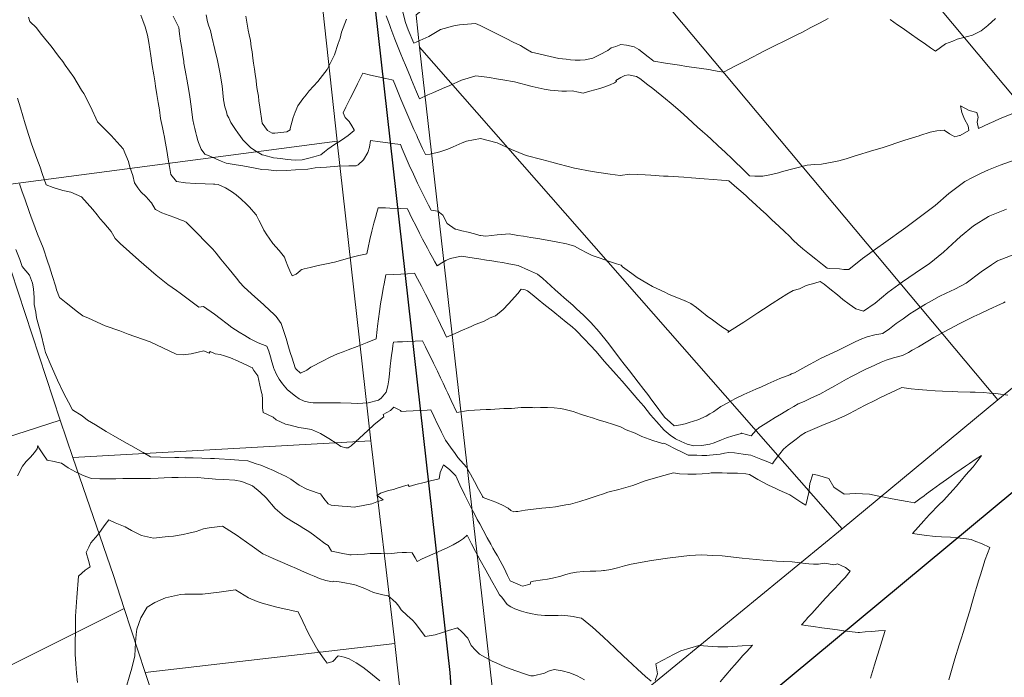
# Model space of a CAD drawing. Header units: inches. Extents: x 11351264 to 11356330, y 6702313 to 6706468.
# Tile 72 of 160: x 11353656 to 11354118, y 6704746 to 6705054. Entities that reach past the tile are written whole.
import ezdxf

# ---------------------------------------------------------------- set-up
doc = ezdxf.new("R2010")
doc.units = ezdxf.units.IN
doc.header["$MEASUREMENT"] = 0
doc.layers.add('Shumate_Contours_clip1', color=7, linetype='Continuous', lineweight=0)
doc.layers.add('Shumate_Parcels_clip1', color=7, linetype='Continuous', lineweight=0)
doc.layers.add('Shumate_Streets_clip1', color=7, linetype='Continuous')

msp = doc.modelspace()

# ---------------------------------------------------------------- linework, layer by layer
at = {"layer": 'Shumate_Contours_clip1'}
for points, elevation in [([(11354035.34, 6705054.91), (11354031.32, 6705052.78), (11354027.29, 6705050.67), (11354023.25, 6705048.56), (11354020.98, 6705047.36), (11354017.56, 6705045.63), (11354014.05, 6705044.04), (11354011.45, 6705042.78), (11354008.3, 6705041.2), (11354005.21, 6705039.54), (11354003.14, 6705038.44), (11353999.56, 6705036.62), (11353996.86, 6705035.25), (11353994.41, 6705033.98), (11353991.94, 6705032.66), (11353989.24, 6705031.25), (11353986.33, 6705029.74), (11353984.29, 6705030.02), (11353981.58, 6705030.48), (11353979.32, 6705031.02), (11353972.44, 6705031.97), (11353968.96, 6705032.48), (11353965.66, 6705032.96), (11353958.98, 6705033.99), (11353953.6, 6705034.87), (11353953.14, 6705035.22), (11353953.09, 6705035.26), (11353952.93, 6705035.4), (11353950.96, 6705036.94), (11353948.72, 6705038.71), (11353946.5, 6705040.36), (11353944.3, 6705041.71), (11353940.81, 6705042.39), (11353938.1, 6705042.69), (11353935.7, 6705041.85), (11353933.52, 6705041.12), (11353932, 6705039.9), (11353928.09, 6705037.91), (11353924.99, 6705036.39), (11353921.4, 6705035.46), (11353918.94, 6705035.43), (11353916.66, 6705035.39), (11353914.52, 6705035.6), (11353912.5, 6705035.81), (11353909.05, 6705036.09), (11353904.87, 6705037.03), (11353900.32, 6705038.12), (11353898.2, 6705038.65), (11353896.24, 6705039.09), (11353893.5, 6705040.7), (11353890.94, 6705042.26), (11353887.63, 6705043.89), (11353884.34, 6705045.48), (11353879, 6705048.25), (11353877.13, 6705049.11), (11353874.35, 6705050.57), (11353872.12, 6705051.69), (11353869.89, 6705052.51), (11353862.45, 6705051.98), (11353859.76, 6705051.42), (11353853.55, 6705049.7), (11353847.99, 6705046.47), (11353840.9, 6705043.35), (11353838.29, 6705049.62), (11353837.1, 6705053.03), (11353835.46, 6705059.09)], 1438), ([(11354118.43, 6704922), (11354117.55, 6704921.47), (11354116.28, 6704920.9), (11354110.76, 6704918.38), (11354106.57, 6704916.34), (11354103.77, 6704915.04), (11354096.88, 6704911.6), (11354090.07, 6704908.1), (11354088.03, 6704906.93), (11354084.98, 6704905.22), (11354082.16, 6704903.56), (11354077.69, 6704900.89), (11354074.81, 6704899.22), (11354073.01, 6704898.22), (11354070.19, 6704896.82), (11354066.03, 6704895.66), (11354062.57, 6704894.62), (11354060.21, 6704893.7), (11354057.2, 6704892.33), (11354052.75, 6704890.21), (11354046.35, 6704886.93), (11354043.98, 6704885.63), (11354038.5, 6704882.56), (11354035.32, 6704880.8), (11354031.51, 6704878.65), (11354027.49, 6704876.86), (11354024.05, 6704875.26), (11354021.36, 6704874.14), (11354019.33, 6704872.91), (11354016.77, 6704871.44), (11354013.48, 6704869.42), (11354010.56, 6704867.66), (11354007.6, 6704865.78), (11354005.87, 6704864.7), (11354003.05, 6704862.94), (11354001.66, 6704861.79), (11353999.25, 6704859.05), (11353996.9, 6704859.72), (11353994.89, 6704860.31), (11353994.69, 6704860.33), (11353994.48, 6704860.23), (11353994.15, 6704860.09), (11353990.69, 6704859.08), (11353987.7, 6704858.23), (11353985.28, 6704857.18), (11353981.94, 6704855.73), (11353979.88, 6704855.16), (11353976.05, 6704854.48), (11353972.29, 6704854.47), (11353969.18, 6704855.11), (11353966.39, 6704856.4), (11353963.77, 6704857.67), (11353961.2, 6704859.33), (11353958.45, 6704861.73), (11353954.85, 6704865.74), (11353952.02, 6704868.97), (11353948.82, 6704873.03), (11353946.09, 6704876.17), (11353944.33, 6704878.16), (11353941.49, 6704881.41), (11353938.71, 6704884.72), (11353935.94, 6704887.83), (11353933.26, 6704890.81), (11353930.32, 6704894.09), (11353926.49, 6704898.68), (11353923.75, 6704901.59), (11353921.01, 6704904.48), (11353916.98, 6704908.67), (11353915.22, 6704910.31), (11353912.51, 6704912.49), (11353909.8, 6704914.66), (11353907.1, 6704916.83), (11353905.38, 6704918.19), (11353904.76, 6704918.71), (11353902.01, 6704920.92), (11353899.26, 6704923.14), (11353896.51, 6704925.34), (11353894.28, 6704927.08), (11353893.91, 6704927.31), (11353893.26, 6704927.62), (11353891.28, 6704927.95), (11353889.72, 6704925.84), (11353885.46, 6704921.1), (11353882.84, 6704918.3), (11353879.28, 6704915.47), (11353876.79, 6704914.4), (11353873.58, 6704912.8), (11353869.71, 6704911.27), (11353867.86, 6704910.36), (11353862.67, 6704908.2), (11353860.36, 6704907.13), (11353856.35, 6704905.32), (11353855.3, 6704907.5), (11353853.46, 6704911.34), (11353852.36, 6704913.61), (11353850.95, 6704916.53), (11353848.44, 6704921.71), (11353846.51, 6704925.53), (11353844.53, 6704929.4), (11353842.74, 6704932.78), (11353841.31, 6704935.47), (11353837.95, 6704935.19), (11353834.89, 6704934.94), (11353831.2, 6704934.75), (11353827.81, 6704934.59), (11353827, 6704930.43), (11353826.58, 6704928.2), (11353826.05, 6704925.28), (11353825.41, 6704921.08), (11353824.89, 6704917.5), (11353824.42, 6704913.99), (11353823.94, 6704910.54), (11353823.73, 6704909.06), (11353823.27, 6704904.62), (11353819.14, 6704902.95), (11353814.41, 6704901.03), (11353810.16, 6704899.42), (11353807.84, 6704898.51), (11353805.2, 6704897.61), (11353801.41, 6704895.91), (11353798.45, 6704894.36), (11353792.66, 6704891.36), (11353790.74, 6704889.87), (11353787.84, 6704888.43), (11353785.72, 6704890.37), (11353785.31, 6704891), (11353783.84, 6704895.49), (11353783, 6704898.13), (11353782.16, 6704900.78), (11353781.15, 6704904.71), (11353779.99, 6704908.12), (11353778.83, 6704911.39), (11353778.66, 6704911.73), (11353776.31, 6704915.04), (11353775.16, 6704916.34), (11353773.56, 6704917.82), (11353770.38, 6704920.72), (11353767.78, 6704923.05), (11353764.89, 6704925.67), (11353761.18, 6704928.95), (11353759.29, 6704931.09), (11353757.74, 6704933.06), (11353754.38, 6704937.3), (11353750.49, 6704942.04), (11353748.17, 6704944.84), (11353746.64, 6704946.75), (11353743.11, 6704950.28), (11353739.61, 6704953.89), (11353737.47, 6704956.03), (11353734.17, 6704959.34), (11353732.98, 6704960.06), (11353731.54, 6704960.5), (11353728.8, 6704961.49), (11353726.14, 6704962.42), (11353722.81, 6704963.76), (11353719.7, 6704965.34), (11353719.56, 6704965.46), (11353717.94, 6704968.47), (11353717.64, 6704968.81), (11353715.41, 6704971.17), (11353712.94, 6704973.59), (11353711.5, 6704975.48), (11353709.92, 6704977.81), (11353709.07, 6704981.26), (11353707.72, 6704985.11), (11353707.03, 6704987.81), (11353704.61, 6704993.78), (11353698.93, 6705000), (11353698.17, 6705000.83), (11353692.53, 6705006.42), (11353689.27, 6705013.59), (11353686.13, 6705019.67), (11353685.02, 6705021.35), (11353681.42, 6705027.43), (11353677.33, 6705033.07), (11353676.22, 6705034.75), (11353674.29, 6705037.24), (11353670.84, 6705041.92), (11353668.25, 6705044.96), (11353665.61, 6705048.15), (11353663.87, 6705050.57), (11353660.85, 6705053.6), (11353660.12, 6705055.52)], 1428), ([(11354130.29, 6704947.11), (11354114.87, 6704941.18), (11354112.05, 6704939.27), (11354107.22, 6704936.01), (11354100.09, 6704930.68), (11354094.72, 6704927.93), (11354090.71, 6704926.03), (11354087.46, 6704924.43), (11354083.84, 6704922.5), (11354081.1, 6704920.91), (11354078.15, 6704919.16), (11354075.71, 6704917.6), (11354073.72, 6704916.27), (11354070.55, 6704914.06), (11354067.31, 6704911.73), (11354064.06, 6704909.37), (11354061.1, 6704907.21), (11354061.06, 6704907.19), (11354060.94, 6704907.16), (11354057.23, 6704906.42), (11354053.6, 6704905.48), (11354050.31, 6704904.28), (11354047.36, 6704902.86), (11354042.38, 6704900.33), (11354039.82, 6704899.16), (11354032.15, 6704895.56), (11354026.93, 6704892.67), (11354024.93, 6704891.65), (11354019.6, 6704888.62), (11354018.09, 6704888.11), (11354017.37, 6704887.75), (11354012.69, 6704885.93), (11354007.08, 6704883.48), (11354004.01, 6704882.1), (11354001.45, 6704880.94), (11353995.82, 6704878.43), (11353991.62, 6704876.5), (11353988.27, 6704874.65), (11353985.06, 6704872.8), (11353983.36, 6704871.61), (11353981.6, 6704870.41), (11353979.86, 6704869.34), (11353978.15, 6704868.3), (11353974.14, 6704866.67), (11353970.11, 6704865.32), (11353968.28, 6704864.7), (11353966.09, 6704864.21), (11353963.04, 6704863.85), (11353961.2, 6704865.52), (11353958.8, 6704867.68), (11353957.56, 6704869.1), (11353954.59, 6704873.23), (11353952.66, 6704875.89), (11353950.72, 6704878.52), (11353948.88, 6704880.79), (11353946.26, 6704884.3), (11353944.25, 6704886.95), (11353942.22, 6704889.59), (11353939.72, 6704892.67), (11353937.99, 6704894.96), (11353935.27, 6704898.51), (11353931.82, 6704903.01), (11353927.97, 6704907.97), (11353924.05, 6704912.33), (11353922.2, 6704914.1), (11353920.7, 6704915.53), (11353918.9, 6704917.25), (11353917.33, 6704918.72), (11353915.6, 6704920.37), (11353911.56, 6704923.86), (11353909.84, 6704925.41), (11353907.35, 6704927.65), (11353903.23, 6704931.38), (11353901.42, 6704932.91), (11353898.93, 6704935), (11353894.75, 6704936.89), (11353889.97, 6704939.01), (11353885.48, 6704939.84), (11353882.51, 6704940.41), (11353880.26, 6704940.79), (11353877.62, 6704941.22), (11353875.11, 6704941.59), (11353871.41, 6704942.18), (11353869.33, 6704942.52), (11353863.28, 6704943.45), (11353858.02, 6704942.35), (11353856, 6704941.37), (11353854.17, 6704940.21), (11353851.94, 6704938.83), (11353850.86, 6704940.75), (11353849.68, 6704942.85), (11353848.54, 6704944.89), (11353847.34, 6704947.08), (11353845.08, 6704951.4), (11353843.6, 6704954.27), (11353842.02, 6704957.41), (11353840.06, 6704961.27), (11353839.06, 6704963.25), (11353837.98, 6704965.66), (11353834.55, 6704965.76), (11353829.68, 6704965.95), (11353827.67, 6704966.01), (11353824.24, 6704966.13), (11353823.62, 6704963.87), (11353822.96, 6704961.49), (11353822.13, 6704958.88), (11353821.22, 6704955.08), (11353820.37, 6704951.26), (11353819.56, 6704947.43), (11353818.98, 6704944.5), (11353818.22, 6704944.39), (11353815.14, 6704943.69), (11353811.36, 6704942.71), (11353807.59, 6704941.64), (11353803.82, 6704940.53), (11353799.99, 6704939.85), (11353796.09, 6704939.09), (11353792.3, 6704938.12), (11353789.54, 6704937.43), (11353788.5, 6704937.15), (11353787.67, 6704936.62), (11353787.6, 6704936.56), (11353785.81, 6704934.99), (11353783.96, 6704934.22), (11353782.73, 6704936.58), (11353781.9, 6704938.75), (11353780.7, 6704941.6), (11353780.24, 6704942.97), (11353777.79, 6704946.07), (11353774.85, 6704949.33), (11353773.03, 6704951.82), (11353772.01, 6704953.44), (11353770.56, 6704955.66), (11353769.44, 6704958.02), (11353768.3, 6704960.36), (11353767.19, 6704962.46), (11353767.12, 6704962.58), (11353766.87, 6704962.99), (11353763.85, 6704966.37), (11353762.31, 6704968.03), (11353760.03, 6704970.08), (11353757.58, 6704972.17), (11353755.38, 6704973.68), (11353752.69, 6704975.41), (11353749.2, 6704977.09), (11353747.61, 6704977.15), (11353747.43, 6704977.18), (11353746.91, 6704977.19), (11353743.08, 6704977.35), (11353738.36, 6704977.49), (11353733.82, 6704977.82), (11353729.67, 6704978.51), (11353727.01, 6704981.77), (11353726.37, 6704985.5), (11353725.78, 6704989), (11353725.04, 6704993.06), (11353724.46, 6704996.39), (11353723.77, 6705000), (11353723.66, 6705000.58), (11353723.09, 6705003.82), (11353722.17, 6705008.07), (11353721.61, 6705012.13), (11353721.09, 6705015.51), (11353720.46, 6705019.33), (11353719.82, 6705023.14), (11353719.41, 6705025.63), (11353718.95, 6705028.44), (11353718.28, 6705032.85), (11353717.63, 6705037.47), (11353717.18, 6705040.62), (11353716.66, 6705043.74), (11353716, 6705047.08), (11353714.86, 6705050.95), (11353713.83, 6705054.05), (11353712.95, 6705056.47)], 1430), ([(11354119.06, 6704965.49), (11354111.27, 6704962.34), (11354110.61, 6704962.02), (11354103.61, 6704957.65), (11354097.52, 6704952.62), (11354095.53, 6704950.92), (11354089.52, 6704945.35), (11354082.82, 6704939.8), (11354079.08, 6704937.39), (11354070.21, 6704931.35), (11354063.4, 6704926.37), (11354057.46, 6704921.37), (11354051.93, 6704917.55), (11354048.41, 6704918.62), (11354045.26, 6704920.85), (11354042.29, 6704923.14), (11354039.67, 6704925.23), (11354036.12, 6704928.14), (11354033.44, 6704930.21), (11354031.67, 6704931.57), (11354029.13, 6704930.8), (11354025.11, 6704929.63), (11354021.94, 6704928.11), (11354018.87, 6704927.28), (11354015.97, 6704925.62), (11354012.97, 6704923.67), (11354009.16, 6704921.14), (11354005.05, 6704918.48), (11354002.44, 6704916.82), (11353995.72, 6704912.5), (11353989.1, 6704908.22), (11353989.03, 6704908.17), (11353988.24, 6704907.66), (11353988.71, 6704908.16), (11353986.02, 6704909.9), (11353983.52, 6704911.71), (11353981.05, 6704913.53), (11353978.66, 6704915.26), (11353978.6, 6704915.29), (11353978.57, 6704915.31), (11353977.69, 6704915.97), (11353976.05, 6704917.27), (11353973.55, 6704919.36), (11353970.96, 6704921.18), (11353968.23, 6704922.49), (11353968.17, 6704922.51), (11353968.11, 6704922.51), (11353967.82, 6704922.64), (11353960.47, 6704925.56), (11353958.67, 6704926.47), (11353952.97, 6704929.14), (11353950.34, 6704930.73), (11353945.74, 6704933.37), (11353943.19, 6704935.22), (11353938.82, 6704938.36), (11353938.27, 6704939.24), (11353936.07, 6704939.88), (11353931.91, 6704941.24), (11353928.43, 6704942.4), (11353924.6, 6704943.73), (11353922.19, 6704944.99), (11353919.24, 6704946.47), (11353916.34, 6704948.04), (11353913.76, 6704948.94), (11353912.64, 6704949.19), (11353907.7, 6704950.17), (11353901.83, 6704951.25), (11353899.1, 6704951.71), (11353895.87, 6704952.24), (11353892.39, 6704952.78), (11353889.83, 6704953.14), (11353885.63, 6704953.89), (11353882.33, 6704953.63), (11353880.05, 6704953.36), (11353874.71, 6704952.73), (11353872.32, 6704953.1), (11353872.01, 6704953.16), (11353869.36, 6704953.84), (11353866.46, 6704954.59), (11353863.56, 6704955.33), (11353860.66, 6704956.07), (11353860.34, 6704956.05), (11353856.6, 6704958.75), (11353854.63, 6704962.57), (11353852.23, 6704964.46), (11353849.18, 6704964.96), (11353847.88, 6704967.41), (11353845.7, 6704971.67), (11353844.38, 6704974.22), (11353842.65, 6704977.69), (11353840.75, 6704981.9), (11353838.86, 6704986.17), (11353836.97, 6704990.46), (11353835.54, 6704993.79), (11353834.66, 6704995.84), (11353830.77, 6704996.35), (11353827.67, 6704996.74), (11353825.25, 6704997.06), (11353820.67, 6704997.68), (11353820.13, 6704994.6), (11353819.46, 6704992.04), (11353817.3, 6704988.66), (11353814.87, 6704986.27), (11353813.84, 6704985.8), (11353810.4, 6704985.81), (11353805.28, 6704985.58), (11353800.04, 6704985.24), (11353794.72, 6704984.82), (11353791.28, 6704984.28), (11353785.47, 6704983.89), (11353781.25, 6704983.65), (11353776.57, 6704983.47), (11353772.82, 6704983.85), (11353769.69, 6704984.14), (11353765.79, 6704984.81), (11353760.71, 6704985.85), (11353757.63, 6704986.21), (11353752.87, 6704987.11), (11353750.61, 6704988.04), (11353748.35, 6704988.96), (11353745.67, 6704990.12), (11353742.99, 6704991.31), (11353741.15, 6704993.63), (11353739.97, 6704996.77), (11353739.63, 6704997.67), (11353739.03, 6705000), (11353738.7, 6705001.29), (11353738.21, 6705003.24), (11353737.69, 6705005.17), (11353737.35, 6705007.35), (11353736.98, 6705009.73), (11353736.5, 6705013.58), (11353735.91, 6705018.1), (11353735.35, 6705021.19), (11353734.88, 6705023.79), (11353734.43, 6705026.39), (11353733.99, 6705028.98), (11353733.27, 6705033.16), (11353733.14, 6705033.98), (11353732.99, 6705034.93), (11353732.58, 6705037.55), (11353732.07, 6705040.94), (11353731.57, 6705044.34), (11353731.04, 6705047.73), (11353730.69, 6705050.76), (11353729.38, 6705053.56), (11353728.11, 6705056.09)], 1432), ([(11354127.95, 6704990.33), (11354116.01, 6704986.04), (11354113.69, 6704985.21), (11354110.66, 6704983.99), (11354106.82, 6704982.26), (11354103.08, 6704980.39), (11354099.43, 6704978.4), (11354093.82, 6704974.19), (11354092, 6704972.84), (11354085.5, 6704967.13), (11354071.86, 6704956.9), (11354061.36, 6704949.42), (11354058.65, 6704947.53), (11354051.49, 6704942.38), (11354045.08, 6704937.09), (11354042.71, 6704937.19), (11354040.67, 6704937.46), (11354036.15, 6704937.67), (11354034.89, 6704937.75), (11354032.68, 6704939.5), (11354029.61, 6704941.92), (11354026.54, 6704944.36), (11354023.47, 6704946.82), (11354021.2, 6704948.88), (11354018.93, 6704950.98), (11354017, 6704952.89), (11354015.07, 6704954.77), (11354012.23, 6704957.43), (11354008.93, 6704960.5), (11354006.21, 6704963.08), (11354003.81, 6704965.28), (11354001.42, 6704967.46), (11353998.17, 6704970.41), (11353996.84, 6704971.64), (11353994.37, 6704973.85), (11353992.52, 6704975.49), (11353988.8, 6704978.79), (11353987.81, 6704978.88), (11353985.3, 6704979.07), (11353981.44, 6704979.36), (11353977.22, 6704979.74), (11353971.29, 6704980.22), (11353967.62, 6704980.51), (11353960.25, 6704980.92), (11353958.13, 6704980.99), (11353952.22, 6704981.37), (11353949.48, 6704981.52), (11353942.28, 6704981.96), (11353937.76, 6704981.26), (11353933.14, 6704981.88), (11353927.74, 6704982.59), (11353924.61, 6704983.16), (11353916.34, 6704984.74), (11353909.13, 6704986.56), (11353905.69, 6704987.46), (11353901.09, 6704988.7), (11353893.72, 6704990.68), (11353886.76, 6704993.44), (11353880.06, 6704996.54), (11353872.23, 6704998.67), (11353865.66, 6704997.37), (11353863.61, 6704996.51), (11353859.49, 6704994.74), (11353856.85, 6704993.56), (11353853.22, 6704992.42), (11353848.64, 6704991.26), (11353846.42, 6704991.09), (11353846.13, 6704991.67), (11353845.8, 6704992.4), (11353845.11, 6704993.94), (11353842.74, 6704999.11), (11353842.34, 6705000), (11353841.05, 6705002.86), (11353838.62, 6705008.34), (11353836.23, 6705013.86), (11353834.94, 6705017.04), (11353833.65, 6705020.22), (11353832.37, 6705023.41), (11353831.34, 6705026.03), (11353830.65, 6705026.16), (11353827.78, 6705026.79), (11353824.23, 6705027.58), (11353820.67, 6705028.39), (11353817.11, 6705029.22), (11353814.51, 6705024.24), (11353813.1, 6705021.3), (11353811.11, 6705017.44), (11353809.11, 6705013.26), (11353807.83, 6705010.68), (11353808.68, 6705008.47), (11353810.66, 6705006.59), (11353811.87, 6705004.49), (11353812.91, 6705002.62), (11353813, 6705002.45), (11353810.21, 6705000.07), (11353810.1, 6705000), (11353807.04, 6704997.88), (11353803.83, 6704995.8), (11353800.66, 6704993.6), (11353799.02, 6704992.32), (11353797.28, 6704990.95), (11353794.06, 6704990.06), (11353791.76, 6704989.41), (11353788.61, 6704988.59), (11353785.26, 6704988.4), (11353781.61, 6704988.84), (11353778.64, 6704989.17), (11353775.12, 6704989.57), (11353770.64, 6704990.85), (11353769.77, 6704991.01), (11353766.42, 6704992.96), (11353764.34, 6704994.32), (11353762.42, 6704996.34), (11353760.78, 6704998.06), (11353759.31, 6705000), (11353758.64, 6705000.88), (11353757.02, 6705003.24), (11353755.15, 6705006.18), (11353754.12, 6705008.35), (11353753.47, 6705009.53), (11353753.01, 6705011.15), (11353752.35, 6705013.43), (11353751.73, 6705016.7), (11353751.4, 6705020.02), (11353751.1, 6705023.34), (11353750.03, 6705029.79), (11353748.84, 6705035.21), (11353747.56, 6705040.41), (11353746.24, 6705046.39), (11353745.53, 6705049.26), (11353744.87, 6705051.32), (11353744.22, 6705053.44), (11353743.6, 6705056.61)], 1434), ([(11353809.41, 6705054.66), (11353806.98, 6705048.5), (11353806.39, 6705045.68), (11353805.52, 6705043.16), (11353803.7, 6705037.87), (11353800.35, 6705031.07), (11353795.93, 6705025.41), (11353791.93, 6705021.03), (11353790.47, 6705019.04), (11353788.92, 6705017.19), (11353786.56, 6705013.92), (11353785.23, 6705010.91), (11353784.41, 6705008.42), (11353783.03, 6705003.29), (11353783, 6705002.64), (11353781.42, 6705001.69), (11353780.05, 6705001.67), (11353775.7, 6705001.05), (11353774.51, 6705001.2), (11353772.3, 6705002.37), (11353769.88, 6705005.75), (11353769.56, 6705008.03), (11353769.09, 6705011.06), (11353768.78, 6705013.29), (11353768.32, 6705016.37), (11353768.02, 6705018.55), (11353767.51, 6705021.69), (11353767.22, 6705023.8), (11353766.97, 6705025.79), (11353766.56, 6705028.77), (11353766.21, 6705031.08), (11353765.81, 6705034.04), (11353765.45, 6705036.38), (11353765.05, 6705039.31), (11353764.69, 6705041.67), (11353764.29, 6705044.57), (11353763.71, 6705047.28), (11353763.25, 6705049.44), (11353762.22, 6705055.99)], 1436), ([(11354125.14, 6705011.61), (11354116.1, 6705008.03), (11354113.02, 6705006.64), (11354110.9, 6705005.66), (11354105.82, 6705003.31), (11354105.29, 6705006.29), (11354105.73, 6705008.62), (11354105.12, 6705010.84), (11354101.51, 6705011.72), (11354097.49, 6705014), (11354098.08, 6705010.76), (11354099.27, 6705007.74), (11354101.03, 6705004.5), (11354101.41, 6705002.41), (11354097.34, 6705000.1), (11354096.99, 6705000), (11354094.76, 6704999.34), (11354093.69, 6705000), (11354092.33, 6705000.84), (11354089.84, 6705002.53), (11354086.37, 6705002.24), (11354083.29, 6705001.67), (11354078.29, 6705000), (11354077.99, 6704999.9), (11354071.39, 6704997.86), (11354060.62, 6704994.24), (11354056.77, 6704993.09), (11354047.57, 6704990.27), (11354043.74, 6704989.02), (11354040.35, 6704988.18), (11354037.25, 6704987.45), (11354032.17, 6704986.57), (11354028.88, 6704986.35), (11354025.56, 6704986.07), (11354019.35, 6704984.58), (11354013.98, 6704983.08), (11354012.03, 6704982.51), (11354008.71, 6704981.77), (11354004.72, 6704980.99), (11354001, 6704981), (11353998.47, 6704981.17), (11353996.12, 6704983.45), (11353994.34, 6704985.16), (11353992.25, 6704987.17), (11353990.28, 6704989.07), (11353987.01, 6704992.18), (11353983.75, 6704995.25), (11353980.5, 6704998.32), (11353978.62, 6705000), (11353976.44, 6705001.94), (11353974.1, 6705004), (11353969.57, 6705008.11), (11353965.86, 6705011.49), (11353961.69, 6705014.99), (11353959.03, 6705017.19), (11353953.17, 6705022.01), (11353950.79, 6705023.86), (11353947.05, 6705026.73), (11353945.44, 6705027.68), (11353941.64, 6705028.43), (11353940.02, 6705028.26), (11353938.02, 6705027.17), (11353935.69, 6705025.85), (11353936.13, 6705025.43), (11353935.14, 6705024.82), (11353933.05, 6705023.83), (11353930.61, 6705022.79), (11353928.21, 6705022.06), (11353925.95, 6705021.4), (11353923.56, 6705020.76), (11353920.43, 6705019.97), (11353918.17, 6705020.38), (11353915.29, 6705020.96), (11353912.65, 6705020.78), (11353910.42, 6705020.79), (11353907.04, 6705021.13), (11353905.01, 6705021.34), (11353902.18, 6705021.8), (11353899.32, 6705022.43), (11353896.46, 6705023.06), (11353888.21, 6705025.27), (11353882.8, 6705026.18), (11353879.71, 6705026.68), (11353876.46, 6705027.22), (11353870.11, 6705027.96), (11353863.38, 6705025.92), (11353857.88, 6705023.54), (11353854.38, 6705022.01), (11353849.93, 6705020.1), (11353847.53, 6705019.05), (11353843.66, 6705017.22), (11353842.2, 6705020.52), (11353841.43, 6705022.39), (11353839.85, 6705026.19), (11353839.06, 6705028.13), (11353837.05, 6705032.96), (11353835.99, 6705035.58), (11353834.57, 6705039.05), (11353832.12, 6705045.16), (11353830.22, 6705050.27), (11353829.52, 6705052.17), (11353828.01, 6705056.21)], 1436), ([(11354113.92, 6705054.97), (11354110.33, 6705051.7), (11354107.1, 6705049.15), (11354103.06, 6705047.18), (11354098.39, 6705045.86), (11354095.85, 6705045.23), (11354093.87, 6705044.34), (11354090.46, 6705043.05), (11354085.69, 6705039.63), (11354083.34, 6705041.23), (11354080.97, 6705042.85), (11354077.07, 6705045.53), (11354074.45, 6705047.38), (11354072.27, 6705048.92), (11354070.02, 6705050.51), (11354067.96, 6705051.98), (11354066.14, 6705053.28), (11354064.45, 6705054.49)], 1438), ([(11354119.6, 6704878.21), (11354114.05, 6704878.93), (11354111.1, 6704879.12), (11354108.39, 6704879.38), (11354104.32, 6704879.58), (11354103.46, 6704879.6), (11354103.07, 6704879.6), (11354101.95, 6704879.62), (11354096.13, 6704879.8), (11354093.67, 6704879.88), (11354088.93, 6704880.08), (11354085.55, 6704880.27), (11354081.68, 6704880.51), (11354077.66, 6704880.86), (11354074.35, 6704881.16), (11354070, 6704881.81), (11354066.9, 6704880.32), (11354062.64, 6704878.27), (11354059.67, 6704876.86), (11354057.5, 6704875.82), (11354052.35, 6704873.3), (11354045.31, 6704869.59), (11354043.15, 6704868.52), (11354037.9, 6704866.17), (11354033.52, 6704864.34), (11354030.19, 6704862.94), (11354024.7, 6704860.62), (11354022.77, 6704859.39), (11354020.37, 6704857.57), (11354018.5, 6704856.12), (11354016.53, 6704854.76), (11354014.48, 6704852.86), (11354012.72, 6704850.63), (11354011.04, 6704848.43), (11354009.73, 6704846.68), (11354009.23, 6704845.97), (11354008.17, 6704846.39), (11354006.23, 6704847.16), (11354003.75, 6704848.15), (11354001.43, 6704849.08), (11353999.03, 6704850.02), (11353995.55, 6704850.51), (11353991.48, 6704851.05), (11353988.72, 6704851.25), (11353986.74, 6704850.94), (11353984.77, 6704850.55), (11353979.63, 6704850), (11353978.39, 6704849.91), (11353976.04, 6704849.91), (11353973.68, 6704849.95), (11353969.73, 6704850.03), (11353969.3, 6704850.13), (11353966.51, 6704851.53), (11353964.14, 6704852.74), (11353959.36, 6704855.18), (11353958.23, 6704855.58), (11353957.7, 6704855.57), (11353953.07, 6704856.84), (11353948, 6704858.78), (11353944.85, 6704860.32), (11353940.59, 6704861.96), (11353938, 6704863.28), (11353934.17, 6704864.5), (11353931.2, 6704865.47), (11353927.47, 6704866.63), (11353924.82, 6704867.46), (11353922.65, 6704868.14), (11353919.2, 6704869.23), (11353915.75, 6704870.47), (11353912.61, 6704871.36), (11353912.06, 6704871.5), (11353909.78, 6704871.86), (11353906.79, 6704872.18), (11353903.67, 6704872.37), (11353900.47, 6704872.44), (11353897.7, 6704872.29), (11353896.57, 6704872.31), (11353891.32, 6704872.33), (11353886.75, 6704871.97), (11353883.14, 6704871.93), (11353877.02, 6704871.49), (11353874.91, 6704871.45), (11353866.69, 6704870.98), (11353861.15, 6704870.02), (11353858.47, 6704875.72), (11353856.91, 6704879.04), (11353855.99, 6704881.02), (11353854.7, 6704883.77), (11353853.51, 6704886.3), (11353852.03, 6704889.37), (11353850.17, 6704893.2), (11353848.89, 6704895.82), (11353847.74, 6704898.15), (11353846.43, 6704900.83), (11353845.04, 6704903.64), (11353841.63, 6704903.49), (11353838.21, 6704903.34), (11353835.66, 6704903.23), (11353833.32, 6704903.14), (11353831.38, 6704903.05), (11353831.26, 6704902.29), (11353831.19, 6704901.71), (11353830.89, 6704899.55), (11353830.55, 6704896.94), (11353830.21, 6704894.33), (11353829.89, 6704891.71), (11353829.57, 6704888.22), (11353829.19, 6704885.3), (11353828.77, 6704882.5), (11353827.99, 6704879.56), (11353825.68, 6704876.78), (11353824.38, 6704875.77), (11353819.57, 6704874.57), (11353814.59, 6704874.19), (11353811.5, 6704874.36), (11353806.61, 6704874.6), (11353801.52, 6704874.5), (11353797.69, 6704874.58), (11353793.79, 6704874.54), (11353791.63, 6704874.94), (11353789.49, 6704875.41), (11353787.15, 6704876.53), (11353785.4, 6704877.72), (11353781.78, 6704880.74), (11353780.93, 6704881.63), (11353779.32, 6704883.52), (11353777.84, 6704885.67), (11353776.59, 6704887.89), (11353775.43, 6704890.37), (11353775.32, 6704890.69), (11353774.98, 6704891.73), (11353774.3, 6704893.79), (11353773.72, 6704896.09), (11353772.94, 6704898.83), (11353771.94, 6704901.22), (11353767.9, 6704902.66), (11353766.08, 6704903.67), (11353764.26, 6704904.58), (11353761.66, 6704906.17), (11353759.09, 6704907.73), (11353755.63, 6704909.95), (11353753.38, 6704911.7), (11353750.14, 6704914.1), (11353747.49, 6704916.13), (11353742.32, 6704919.72), (11353740.07, 6704919.46), (11353731.27, 6704926.06), (11353729.57, 6704927.24), (11353725.58, 6704930.1), (11353720.1, 6704934.53), (11353711.92, 6704941.55), (11353703.25, 6704949.28), (11353700.87, 6704951.7), (11353699.04, 6704955), (11353695.55, 6704959.01), (11353693.84, 6704960.9), (11353692.41, 6704962.73), (11353690.45, 6704965.37), (11353685, 6704971.2), (11353680.1, 6704973.37), (11353676.24, 6704974.25), (11353671.83, 6704975.68), (11353668.52, 6704976.86), (11353666.66, 6704982.13), (11353665.59, 6704985.11), (11353664.14, 6704989.19), (11353661.58, 6704996.18), (11353660.39, 6705000), (11353658.7, 6705005.44), (11353656.36, 6705012.94), (11353655.07, 6705017.6)], 1426), ([(11354091.92, 6704744.64), (11354094.85, 6704754.44), (11354096.88, 6704761.05), (11354097.71, 6704763.78), (11354098.8, 6704767.31), (11354100.59, 6704773.11), (11354101.75, 6704777.02), (11354102.79, 6704780.48), (11354104.04, 6704784.76), (11354105.02, 6704787.96), (11354106.11, 6704791.54), (11354106.87, 6704793.89), (11354108.97, 6704801.02), (11354111.16, 6704806.62), (11354107.25, 6704808.56), (11354104.65, 6704809.58), (11354102.39, 6704810.41), (11354100.23, 6704810.75), (11354095.75, 6704811.3), (11354092.82, 6704811.53), (11354088.6, 6704811.77), (11354085.6, 6704811.9), (11354080.4, 6704812.53), (11354074.91, 6704813.23), (11354077.61, 6704816.27), (11354080.18, 6704819.16), (11354081.37, 6704820.48), (11354083.09, 6704822.33), (11354087.35, 6704826.65), (11354089.43, 6704828.75), (11354092.5, 6704831.96), (11354094.08, 6704833.78), (11354095.47, 6704835.39), (11354097.92, 6704838.28), (11354100.02, 6704840.81), (11354101.54, 6704842.54), (11354103.33, 6704844.61), (11354105.19, 6704847.1), (11354107.26, 6704849.91), (11354104.3, 6704847.93), (11354101.67, 6704846.16), (11354099.86, 6704844.91), (11354097.7, 6704843.42), (11354094.83, 6704841.44), (11354093.02, 6704840.15), (11354090.84, 6704838.59), (11354087.72, 6704836.39), (11354084.31, 6704833.9), (11354081.5, 6704831.85), (11354080.34, 6704831), (11354078.44, 6704829.6), (11354075.83, 6704827.65), (11354072.48, 6704828.25), (11354067.07, 6704829.26), (11354064.55, 6704829.74), (11354061.62, 6704830.31), (11354058.33, 6704830.9), (11354054.79, 6704831.76), (11354048.13, 6704832.08), (11354042.88, 6704831.69), (11354038.05, 6704834.98), (11354035.65, 6704839.05), (11354030.28, 6704840.68), (11354028.12, 6704841.03), (11354026.79, 6704836.71), (11354026.22, 6704832.47), (11354025.73, 6704829.8), (11354024.92, 6704826.51), (11354023.04, 6704827.66), (11354021.11, 6704828.89), (11354019.24, 6704830.13), (11354017.38, 6704831.33), (11354012.41, 6704833.6), (11354010.44, 6704834.56), (11354007.42, 6704835.97), (11354002.41, 6704838.66), (11353998.46, 6704840.98), (11353996.76, 6704841.19), (11353992.85, 6704841.54), (11353987.91, 6704841.63), (11353985.69, 6704841.66), (11353981.98, 6704841.74), (11353980.46, 6704841.66), (11353979.09, 6704841.34), (11353973.37, 6704841.03), (11353969.52, 6704841.17), (11353965.66, 6704841.28), (11353962.83, 6704841.78), (11353956.49, 6704839.95), (11353949.58, 6704837.98), (11353943.7, 6704835.77), (11353937.13, 6704833.93), (11353932.03, 6704832.6), (11353930, 6704831.93), (11353927, 6704830.93), (11353922.82, 6704829.5), (11353918.9, 6704828.3), (11353914.5, 6704827.05), (11353912.29, 6704826.65), (11353909.82, 6704826.26), (11353907.37, 6704825.85), (11353904.83, 6704825.49), (11353900.97, 6704825.1), (11353897.06, 6704824.69), (11353893.17, 6704824.14), (11353889.69, 6704823.65), (11353888.83, 6704823.52), (11353887.84, 6704823.39), (11353886.52, 6704824.1), (11353885.23, 6704825.14), (11353882.5, 6704826.6), (11353879.45, 6704827.98), (11353876.07, 6704829.29), (11353873.5, 6704830.11), (11353873.2, 6704830.65), (11353873.12, 6704830.81), (11353871.32, 6704834.12), (11353869.48, 6704837.6), (11353867.6, 6704841.05), (11353865.67, 6704844.46), (11353861.64, 6704849), (11353860.42, 6704850.73), (11353858.19, 6704853.8), (11353855.76, 6704857.13), (11353853.91, 6704860.86), (11353852.99, 6704862.77), (11353852.09, 6704864.61), (11353850.29, 6704868.38), (11353848.92, 6704871.26), (11353847.21, 6704871.14), (11353843.95, 6704870.98), (11353840.7, 6704870.82), (11353837.45, 6704870.66), (11353835, 6704870.56), (11353834.64, 6704871), (11353831.56, 6704872.59), (11353829.99, 6704870.99), (11353826.66, 6704869.08), (11353826.94, 6704868.06), (11353826.31, 6704867.61), (11353822.19, 6704864.2), (11353819.36, 6704861.62), (11353815.44, 6704857.98), (11353811.59, 6704854.33), (11353810.66, 6704853.7), (11353810.21, 6704853.53), (11353809.54, 6704853.45), (11353809.04, 6704853.47), (11353806.76, 6704854.15), (11353804.94, 6704855.38), (11353801.12, 6704857.89), (11353797.18, 6704860.21), (11353792.91, 6704862.06), (11353789.2, 6704862.66), (11353786.95, 6704863), (11353782.88, 6704864.07), (11353780.7, 6704864.63), (11353776.32, 6704866.53), (11353775.03, 6704867.89), (11353770.21, 6704870.01), (11353769.92, 6704872.19), (11353770.02, 6704876.2), (11353769.8, 6704878.43), (11353769.45, 6704879.35), (11353768.74, 6704882.93), (11353768.3, 6704885.12), (11353767.84, 6704887.3), (11353765.91, 6704889.77), (11353765.06, 6704891.08), (11353764.57, 6704891.29), (11353763.22, 6704891.96), (11353760.87, 6704893.09), (11353758.55, 6704894.14), (11353754.9, 6704895.7), (11353752.22, 6704896.65), (11353750.14, 6704897.27), (11353747.81, 6704897.5), (11353745.45, 6704898.68), (11353744.88, 6704897.96), (11353742.51, 6704898.97), (11353739.75, 6704898.34), (11353736.45, 6704897.54), (11353732.78, 6704897.12), (11353729.47, 6704897.45), (11353717.23, 6704903.22), (11353706.99, 6704906.73), (11353703.08, 6704908.3), (11353696.23, 6704910.67), (11353688.37, 6704914.34), (11353685.74, 6704915.44), (11353682.52, 6704917.79), (11353680.77, 6704919.2), (11353677.8, 6704921.52), (11353674.68, 6704924.08), (11353673.32, 6704927.68), (11353673.07, 6704929), (11353671.34, 6704934.3), (11353670.03, 6704938.46), (11353669.17, 6704941.11), (11353667.07, 6704947.36), (11353664.35, 6704953.66), (11353662.2, 6704959.6), (11353661.46, 6704961.68), (11353660.53, 6704964.31), (11353658.61, 6704969.78), (11353657.09, 6704974.1), (11353655.92, 6704977.41)], 1424), ([(11354055.27, 6704745.37), (11354056.23, 6704748.55), (11354057.17, 6704751.66), (11354058.39, 6704755.66), (11354059.61, 6704759.65), (11354060.41, 6704762.25), (11354062.09, 6704767.71), (11354059.02, 6704767.55), (11354055.88, 6704767.34), (11354052.69, 6704767.08), (11354050.08, 6704766.84), (11354049.44, 6704766.76), (11354046.67, 6704767.12), (11354042.74, 6704767.63), (11354039.68, 6704768.04), (11354036.18, 6704768.51), (11354032.39, 6704769.03), (11354028.52, 6704769.58), (11354025.91, 6704769.95), (11354022.82, 6704770.41), (11354024.53, 6704772.33), (11354025.38, 6704773.26), (11354025.71, 6704773.61), (11354027.67, 6704775.77), (11354030.24, 6704778.6), (11354031.6, 6704780.1), (11354032.61, 6704781.2), (11354034.4, 6704783.16), (11354036.94, 6704785.94), (11354038.42, 6704787.52), (11354040.17, 6704789.4), (11354041.8, 6704791.07), (11354043.36, 6704792.65), (11354045.7, 6704795.51), (11354043.52, 6704797.23), (11354039.71, 6704798.97), (11354038.82, 6704798.65), (11354037.98, 6704798.61), (11354033.82, 6704799.26), (11354030.8, 6704798.88), (11354028.51, 6704798.89), (11354026.3, 6704799.09), (11354023.5, 6704799.41), (11354018.53, 6704799.98), (11354014.58, 6704800.18), (11354011.16, 6704800.31), (11354004.82, 6704800.71), (11353995.01, 6704801.66), (11353985.59, 6704802.71), (11353981.18, 6704802.93), (11353975.98, 6704803.27), (11353970.28, 6704802.91), (11353966.39, 6704802.46), (11353960.06, 6704801.73), (11353954.64, 6704800.89), (11353951.51, 6704800.38), (11353947.34, 6704799.69), (11353942.96, 6704798.92), (11353939.76, 6704798.06), (11353936.57, 6704797.13), (11353933.35, 6704796.41), (11353930.42, 6704795.92), (11353929.91, 6704795.88), (11353928.89, 6704795.81), (11353926.41, 6704795.65), (11353923.72, 6704795.58), (11353920.52, 6704795.44), (11353917.35, 6704795.14), (11353914.64, 6704794.64), (11353912.34, 6704793.98), (11353909.94, 6704793.26), (11353906.08, 6704792.24), (11353903.7, 6704791.9), (11353901.33, 6704791.55), (11353897.19, 6704790.84), (11353895.79, 6704790.56), (11353895.5, 6704789.53), (11353891.98, 6704788.59), (11353891.17, 6704788.81), (11353890.84, 6704788.99), (11353888.65, 6704789.95), (11353886.18, 6704791.11), (11353884.98, 6704793.6), (11353883.4, 6704796.96), (11353881.5, 6704800.37), (11353880.16, 6704802.71), (11353879.11, 6704804.53), (11353878.06, 6704806.35), (11353877.04, 6704808.18), (11353875.36, 6704811.17), (11353873.43, 6704814.81), (11353871.89, 6704817.75), (11353870.76, 6704819.85), (11353869.67, 6704821.88), (11353867.87, 6704825.24), (11353865.99, 6704829.02), (11353864.92, 6704831.25), (11353862.6, 6704836.14), (11353860.7, 6704840.3), (11353857.78, 6704843.25), (11353854.93, 6704845.48), (11353853.33, 6704841.94), (11353852.79, 6704838.89), (11353848.86, 6704838.01), (11353845.79, 6704837.23), (11353841.95, 6704836.22), (11353838.76, 6704835.35), (11353838.38, 6704836.03), (11353835.65, 6704835.28), (11353832.2, 6704834.16), (11353831.87, 6704834), (11353828.67, 6704833.21), (11353825.29, 6704832.2), (11353823.55, 6704830.97), (11353824.46, 6704830.67), (11353826.66, 6704829), (11353823.66, 6704828.05), (11353821.29, 6704827.19), (11353817.14, 6704826.43), (11353812.98, 6704825.69), (11353809.86, 6704825.94), (11353807.35, 6704826.13), (11353802.26, 6704826.55), (11353800.76, 6704827.19), (11353798.79, 6704829.65), (11353797.71, 6704831.2), (11353797.23, 6704831.9), (11353795.58, 6704832.3), (11353790.76, 6704834.12), (11353787.2, 6704835.91), (11353783.31, 6704838.75), (11353781.01, 6704840.02), (11353777.05, 6704841.96), (11353775.14, 6704842.89), (11353769.14, 6704845.35), (11353767.03, 6704845.99), (11353763.02, 6704847.31), (11353758.93, 6704847.68), (11353754.83, 6704848.01), (11353749.64, 6704848.3), (11353747.52, 6704848.38), (11353745.52, 6704848.53), (11353741.52, 6704848.63), (11353737.51, 6704848.73), (11353733.49, 6704848.82), (11353730.7, 6704848.89), (11353728.79, 6704848.87), (11353722.18, 6704849.07), (11353717.46, 6704849.21), (11353713.98, 6704851.27), (11353708.19, 6704854.56), (11353706.19, 6704855.69), (11353699.94, 6704859.23), (11353696.56, 6704861.17), (11353691.7, 6704864.18), (11353687.9, 6704866.5), (11353685.44, 6704868.46), (11353680.85, 6704871.3), (11353678.94, 6704874.87), (11353676.74, 6704878.98), (11353673.73, 6704885.15), (11353670.8, 6704891.87), (11353668.14, 6704898.26), (11353667.54, 6704900.64), (11353666.06, 6704906.65), (11353664.02, 6704914.41), (11353663.59, 6704917.07), (11353662.9, 6704920.72), (11353662.78, 6704923.93), (11353662.49, 6704928.07), (11353662.13, 6704930.77), (11353660.7, 6704934.49), (11353657.23, 6704938.54), (11353656.07, 6704941.77), (11353654.32, 6704946.52)], 1422), ([(11353952.26, 6704743.91), (11353949.72, 6704746.21), (11353945.98, 6704749.59), (11353941.27, 6704753.9), (11353939.39, 6704755.65), (11353935.35, 6704759.58), (11353929.97, 6704764.61), (11353928.14, 6704766.29), (11353924.83, 6704769.29), (11353919.69, 6704773.48), (11353917.72, 6704773.87), (11353915.67, 6704774.32), (11353913.18, 6704774.69), (11353910.37, 6704774.86), (11353908.62, 6704774.76), (11353904.6, 6704774.8), (11353902.43, 6704774.83), (11353898.94, 6704775.12), (11353895.73, 6704775.76), (11353893.73, 6704776.15), (11353891.48, 6704776.74), (11353888.34, 6704777.98), (11353886.52, 6704778.9), (11353884.82, 6704779.96), (11353882.22, 6704783.42), (11353881.09, 6704784.5), (11353880.1, 6704786.53), (11353877.42, 6704791.26), (11353874.76, 6704796.02), (11353872.1, 6704800.8), (11353871, 6704802.78), (11353870.41, 6704803.86), (11353869.92, 6704804.74), (11353868.04, 6704808.42), (11353866, 6704812.48), (11353864.23, 6704810.89), (11353862.46, 6704809.6), (11353859.41, 6704807.97), (11353856.67, 6704806.51), (11353851.34, 6704804.17), (11353847.43, 6704802.41), (11353844.95, 6704801.3), (11353842.52, 6704800.13), (11353841.64, 6704801.81), (11353840.19, 6704804.19), (11353837.52, 6704804.37), (11353835.48, 6704804.35), (11353833.15, 6704804.13), (11353830.66, 6704803.94), (11353828.52, 6704803.74), (11353825.65, 6704803.9), (11353820.48, 6704803.84), (11353817.82, 6704803.54), (11353814.62, 6704803.37), (11353811.63, 6704803.25), (11353811.38, 6704803.23), (11353811.02, 6704803.22), (11353806.94, 6704804), (11353804.65, 6704804.45), (11353802.37, 6704804.95), (11353800.81, 6704807.62), (11353799.15, 6704808.61), (11353796, 6704811.09), (11353793.89, 6704812.71), (11353791.71, 6704814.26), (11353789.43, 6704815.63), (11353787.16, 6704817.02), (11353783.72, 6704819.1), (11353780.33, 6704821.22), (11353775.96, 6704825.04), (11353771.72, 6704829.97), (11353768.93, 6704832.58), (11353765.36, 6704835.67), (11353760.35, 6704837.62), (11353756.95, 6704838.23), (11353751.85, 6704838.53), (11353747.92, 6704838.74), (11353744.81, 6704839.05), (11353742.55, 6704839.3), (11353739.71, 6704839.59), (11353733.71, 6704839.68), (11353730.36, 6704839.54), (11353727.36, 6704839.46), (11353723.86, 6704839.31), (11353721.02, 6704839.24), (11353717.38, 6704839.09), (11353713.48, 6704839.1), (11353709.51, 6704839.05), (11353704.4, 6704839.02), (11353701.2, 6704838.97), (11353696.9, 6704838.92), (11353693.7, 6704838.98), (11353689.67, 6704839.07), (11353685.83, 6704840.47), (11353682.18, 6704842.13), (11353678.75, 6704844.07), (11353675.62, 6704846.26), (11353675.54, 6704846.31), (11353672.28, 6704847.01), (11353669, 6704847.71), (11353666.99, 6704850.61), (11353665.02, 6704853.47), (11353664.64, 6704854.58), (11353664.25, 6704853), (11353662.97, 6704851.29), (11353661.07, 6704849.13), (11353659.14, 6704846.97), (11353657.42, 6704844.84), (11353655.1, 6704840.27)], 1420), ([(11353921.05, 6704744.56), (11353917.6, 6704746.49), (11353914.14, 6704747.84), (11353910.64, 6704748.81), (11353906.79, 6704749.42), (11353904.12, 6704748.6), (11353902.23, 6704747.76), (11353897.13, 6704746.41), (11353895.81, 6704746.45), (11353895.26, 6704746.6), (11353893.35, 6704747.23), (11353888.3, 6704749.03), (11353883.72, 6704750.74), (11353879.87, 6704752.43), (11353877.65, 6704753.41), (11353871.84, 6704756.57), (11353869.83, 6704758.44), (11353867.94, 6704760.75), (11353866.27, 6704764.07), (11353863.42, 6704767.1), (11353861.45, 6704769.01), (11353857.28, 6704767.7), (11353853.96, 6704766.67), (11353850.92, 6704765.7), (11353846.28, 6704764.92), (11353845.52, 6704766.01), (11353843.53, 6704768.68), (11353841.68, 6704771.02), (11353840.28, 6704772.54), (11353837.85, 6704774.78), (11353835, 6704777.5), (11353834, 6704779.21), (11353832.61, 6704780.76), (11353831.06, 6704782.2), (11353828.98, 6704784), (11353826.4, 6704784.41), (11353822.09, 6704785.52), (11353820.02, 6704786.51), (11353817.96, 6704787.5), (11353814.19, 6704788.93), (11353813.86, 6704789.01), (11353811.86, 6704789.46), (11353808.54, 6704790.1), (11353805.96, 6704790.5), (11353803.39, 6704790.9), (11353802.88, 6704790.61), (11353799.75, 6704791.25), (11353796.77, 6704792.2), (11353794.23, 6704793.23), (11353791.83, 6704794.14), (11353789.75, 6704795.05), (11353785.95, 6704796.91), (11353783.01, 6704798.14), (11353778.26, 6704800.05), (11353774.96, 6704801.46), (11353772.93, 6704802.48), (11353770.15, 6704803.79), (11353765.05, 6704807.39), (11353759.75, 6704811.11), (11353758.07, 6704812.31), (11353751.2, 6704816.69), (11353744.92, 6704815.93), (11353742.27, 6704815.38), (11353738.82, 6704814.26), (11353735.44, 6704813.43), (11353732.69, 6704812.74), (11353728.2, 6704811.98), (11353725.68, 6704811.88), (11353718.85, 6704811.01), (11353713.2, 6704812.33), (11353708.47, 6704814.6), (11353705.48, 6704816.36), (11353700.85, 6704818.34), (11353697.94, 6704819.69), (11353696.23, 6704817.47), (11353692.65, 6704812.67), (11353689.4, 6704808.86), (11353688.43, 6704806.87), (11353687.31, 6704804.34), (11353688.36, 6704800.59), (11353689.12, 6704797.63), (11353686.84, 6704796.06), (11353683.66, 6704793.16), (11353682.79, 6704783.18), (11353682.28, 6704774.51), (11353682.18, 6704766.06), (11353682.09, 6704763.73), (11353682.15, 6704756.6), (11353682.39, 6704752.14), (11353682.68, 6704747.69), (11353683.16, 6704743.3)], 1418), ([(11353825.01, 6704744.16), (11353819.82, 6704748.27), (11353817, 6704750.5), (11353813.85, 6704752.59), (11353810.71, 6704754.41), (11353808.34, 6704755.26), (11353805.5, 6704755.88), (11353803, 6704753.14), (11353800.36, 6704752.35), (11353798.92, 6704754.25), (11353795.87, 6704758.53), (11353794.7, 6704760.67), (11353791.62, 6704766.38), (11353788.84, 6704772.01), (11353786.74, 6704776.49), (11353783.56, 6704777.05), (11353782.48, 6704777.38), (11353780.15, 6704777.86), (11353776.67, 6704778.73), (11353773.22, 6704779.63), (11353769.85, 6704780.58), (11353767.53, 6704781.37), (11353763.41, 6704783.05), (11353757.26, 6704786.88), (11353749.68, 6704785.65), (11353741.8, 6704784.81), (11353733.55, 6704784.82), (11353731.53, 6704784.56), (11353724.46, 6704783.04), (11353719.44, 6704780.89), (11353715.86, 6704778.72), (11353712.83, 6704773.69), (11353710.94, 6704768.41), (11353710.69, 6704765.93), (11353710.35, 6704762.1), (11353710.14, 6704755.88), (11353708.62, 6704750.14), (11353707.4, 6704745.91), (11353706.32, 6704742.11)], 1416), ([(11353984.69, 6704743.59), (11353987.33, 6704746.74), (11353989.98, 6704749.84), (11353991.39, 6704751.45), (11353993.71, 6704754.07), (11353995.22, 6704755.78), (11353997.16, 6704757.89), (11353999.84, 6704760.82), (11353995.07, 6704760.47), (11353988.3, 6704760.07), (11353983.54, 6704760.08), (11353981.04, 6704760.2), (11353974.64, 6704760.63), (11353966.29, 6704758.14), (11353962.84, 6704756.51), (11353958.14, 6704754.02), (11353954.56, 6704752.09), (11353955.22, 6704747.33), (11353954.26, 6704744.31)], 1420)]:
    msp.add_lwpolyline(points, dxfattribs=dict(at, elevation=elevation))
at = {"layer": 'Shumate_Parcels_clip1'}
for points in [[(11354300, 6705025.5), (11354282, 6705012), (11354249, 6704986), (11354190, 6704937.5), (11353991, 6705175.5), (11354102, 6705264)], [(11354190, 6704937.5), (11354115, 6704876), (11353915, 6705115), (11353991, 6705175.5)], [(11353804.96, 6704997.33), (11353647, 6704976.5), (11353639, 6705048), (11353631, 6705114), (11353789.99, 6705135.62), (11353790, 6705135.5)], [(11354115, 6704876), (11354042, 6704815.5), (11353843.69, 6705041.55), (11353842, 6705056.5), (11353841.99, 6705056.59), (11353915, 6705115)], [(11354042, 6704815.5), (11353889.25, 6704690.31), (11353888, 6704692.5), (11353883, 6704702.5), (11353881.63, 6704706.9), (11353843.69, 6705041.55)], [(11353820.85, 6704856.8), (11353681, 6704849), (11353675, 6704866.5), (11353652, 6704936.5), (11353647, 6704976.5), (11353804.96, 6704997.33), (11353805, 6704997)], [(11353675, 6704866.5), (11353528.28, 6704819.07), (11353525, 6704828.5), (11353515, 6704868), (11353507.13, 6704919.66), (11353652, 6704936.5)], [(11353681, 6704849), (11353700, 6704793.5), (11353705, 6704778), (11353565.55, 6704708.24), (11353557, 6704731.5), (11353543, 6704770), (11353529, 6704817), (11353528.28, 6704819.07), (11353675, 6704866.5)], [(11353832.03, 6704761.7), (11353715, 6704748), (11353705, 6704778), (11353700, 6704793.5), (11353681, 6704849), (11353820.85, 6704856.8), (11353821, 6704855.5), (11353832, 6704762)], [(11353715, 6704748), (11353734, 6704690.5), (11353608.1, 6704615.95), (11353566, 6704707), (11353565.55, 6704708.24), (11353705, 6704778)], [(11353767, 6704592), (11353734, 6704690.5), (11353715, 6704748), (11353832.03, 6704761.7), (11353844, 6704653.5)]]:
    msp.add_lwpolyline(points, close=True, dxfattribs=at)
at = {"layer": 'Shumate_Streets_clip1', "color": 4}
for points in [[(11353902, 6704650), (11353899, 6704653), (11353890, 6704663), (11353882, 6704673.5), (11353875, 6704685), (11353869, 6704696.5), (11353865, 6704709), (11353861, 6704721.5), (11353859, 6704734.5), (11353858, 6704748), (11353792, 6705335), (11353777, 6705477.5), (11353775, 6705490), (11353773, 6705503), (11353772, 6705516), (11353772, 6705529), (11353774, 6705542), (11353776, 6705555), (11353779, 6705568), (11353781.19, 6705574.58)], [(11353902, 6704650), (11354207, 6704903.5), (11354427, 6705081.5), (11354498, 6705124)]]:
    msp.add_lwpolyline(points, dxfattribs=at)

doc.saveas('drawing.dxf')
